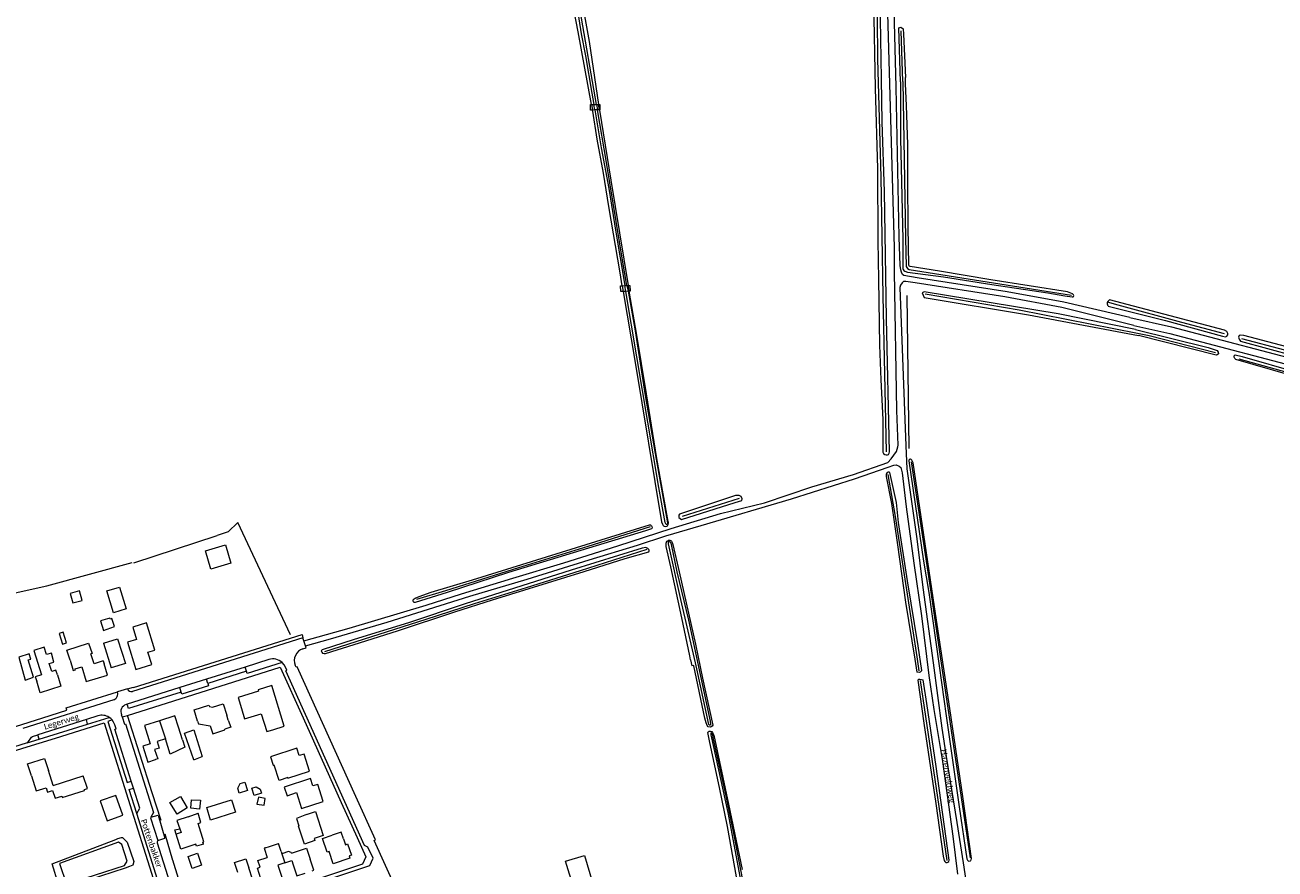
# Model space of a CAD drawing. Extents: x 177628 to 188968, y 384226 to 390673.
# Tile 200 of 256: x 184747 to 185276, y 385405 to 385762. Entities that reach past the tile are written whole.
import ezdxf

# ---------------------------------------------------------------- set-up
doc = ezdxf.new("R2010")
doc.units = 0
for name, color, linetype, lineweight in [('B01_D', 14, 'Continuous', 9), ('B01_F', 14, 'Continuous', 9), ('B01_T', 14, 'Continuous', 9), ('B02_F', 14, 'Continuous', 9), ('B02_T', 14, 'Continuous', 9), ('B04_F', 14, 'Continuous', 9), ('B07_D', 14, 'Continuous', 9), ('B11_F', 14, 'Continuous', 9), ('B11_S', 14, 'Continuous', 9), ('B14_F', 14, 'Continuous', 9), ('T01_F', 253, 'Continuous', 9), ('T02_F', 253, 'RASTER', 9), ('T02_T', 253, 'RASTER', 9), ('T04_F', 253, 'HAAG', 9), ('T04_T', 253, 'HAAG', 9), ('T07_F', 253, 'Continuous', 9), ('T09_F', 253, 'Continuous', 9), ('T22_F', 253, 'Continuous', 9), ('V00_F', 8, 'Continuous', 9), ('V00_T', 8, 'Continuous', 9), ('V06_F', 8, 'Continuous', 9), ('V06_T', 8, 'Continuous', 9), ('W00_F', 253, 'Continuous', 9), ('W01_F', 253, 'Continuous', 9), ('Z06', 7, 'Continuous', 9)]:
    doc.layers.add(name, color=color, linetype=linetype, lineweight=lineweight)
doc.styles.add('Legend', font='calibri.ttf')
doc.linetypes.add('HAAG', pattern='A,4,-1,[5,TOPOCAD.SHX,S=0.35,R=0,X=-0.35,Y=-0.35],-1', length=6)
doc.linetypes.add('RASTER', pattern='A,4,-1,[4,TOPOCAD.SHX,S=0.5,R=0,X=-0.5,Y=0],-1', length=6)

msp = doc.modelspace()

# ---------------------------------------------------------------- linework, layer by layer
at = {"layer": 'B01_D', "linetype": 'Continuous'}
for points in [[(184779.946, 385493.252), (184776.083, 385492.011), (184774.788, 385496.201)], [(184765.958, 385493.471), (184767.282, 385489.141), (184768.219, 385489.427), (184768.085, 385489.867), (184770.877, 385490.72), (184772.8, 385484.428), (184781.794, 385487.175), (184780.332, 385491.957)], [(184819.896, 385467.726), (184820.251, 385466.629), (184825.218, 385465.736), (184826.318, 385462.382), (184831.474, 385464.073), (184831.368, 385464.395)], [(184832.869, 385468.198), (184832.23, 385470.246)], [(184813.496, 385459.813), (184811.819, 385465.179)], [(184806.278, 385460.206), (184802.729, 385459.071), (184803.6, 385456.346), (184801.717, 385455.744)], [(184858, 385443.895), (184858.099, 385443.594), (184867.218, 385446.509), (184864.898, 385453.777), (184862.888, 385453.135), (184861.887, 385456.27), (184850.713, 385452.702), (184851.879, 385449.049), (184852.245, 385449.167)], [(184758.841, 385440.486), (184756.785, 385446.919)], [(184749.636, 385444.582), (184751.679, 385438.199), (184755.818, 385439.521)], [(184881.543, 385418.012), (184882.384, 385415.492), (184883.337, 385415.787), (184884.902, 385411.043), (184883.93, 385410.731), (184884.258, 385409.754), (184877.241, 385407.426), (184875.524, 385412.599), (184874.67, 385412.315), (184872.725, 385418.178), (184876.738, 385419.48)], [(184855.227, 385412.547), (184855.513, 385411.679)], [(184834.748, 385390.07), (184838.475, 385386.737), (184841.766, 385390.417), (184841.022, 385391.067), (184844.114, 385394.554), (184839.656, 385398.541), (184839.264, 385399.686), (184843.048, 385400.877), (184841.547, 385405.646)], [(184856.793, 385407.798), (184853.848, 385406.828), (184855.817, 385400.855), (184848.769, 385398.532), (184847.83, 385401.382), (184846.691, 385401.006), (184845.181, 385405.587)]]:
    msp.add_lwpolyline(points, dxfattribs=at)
at = {"layer": 'B01_F', "linetype": 'Continuous'}
for points in [[(184765.958, 385493.471), (184764.638, 385497.786)], [(184832.869, 385468.198), (184833.891, 385465.186)], [(184813.496, 385459.813), (184814.495, 385456.731)], [(184758.841, 385440.486), (184771.516, 385444.639)]]:
    msp.add_lwpolyline(points, dxfattribs=at)
at = {"layer": 'B01_T', "linetype": 'Continuous'}
for points in [[(184793.795, 385489.573), (184800.497, 385491.641), (184798.875, 385496.896), (184801.749, 385497.757), (184798.213, 385509.251), (184792.478, 385507.487), (184794.095, 385502.23), (184790.272, 385501.054), (184793.795, 385489.573)], [(184755.982, 385495.834), (184755.008, 385498.959), (184750.696, 385497.605), (184753.892, 385487.351), (184751.246, 385486.526), (184751.833, 385484.624)], [(184760.58, 385487.34), (184759.986, 385489.261), (184758.203, 385488.705), (184757.155, 385492.069)], [(184779.946, 385493.252), (184780.332, 385491.957)], [(184760.58, 385487.34), (184762.096, 385482.493), (184753.356, 385479.758), (184751.833, 385484.624)], [(184851.71, 385464.075), (184856.493, 385465.533), (184851.228, 385482.819), (184845.474, 385481.032), (184845.637, 385480.465), (184837.032, 385477.789), (184838.517, 385473.014)], [(184819.896, 385467.726), (184818.402, 385472.498), (184824.698, 385474.47), (184824.88, 385473.908), (184826.251, 385473.593), (184830.716, 385475.011), (184832.23, 385470.246)], [(184838.517, 385473.014), (184839.768, 385468.661), (184846.802, 385470.793), (184849.15, 385463.313), (184851.71, 385464.075)], [(184803.759, 385467.867), (184797.43, 385465.858), (184799.879, 385458.143)], [(184811.819, 385465.179), (184810.306, 385469.945), (184803.759, 385467.867)], [(184799.879, 385458.143), (184796.678, 385457.127), (184798.801, 385450.438), (184802.032, 385451.463)], [(184749.636, 385444.582), (184748.009, 385449.685), (184755.175, 385451.97), (184756.785, 385446.919)], [(184856.525, 385439.853), (184857.712, 385436.184), (184861.686, 385437.516), (184863.882, 385430.765), (184873.031, 385433.774), (184870.663, 385440.99), (184868.649, 385440.329), (184867.623, 385443.455), (184856.525, 385439.853)], [(184815.876, 385427.33), (184811.143, 385425.718), (184812.32, 385422.265)], [(184815.876, 385427.33), (184820.084, 385428.763)], [(184822.411, 385415.762), (184822.11, 385416.631), (184822.529, 385416.764), (184820.082, 385424.476), (184821.32, 385424.869), (184820.084, 385428.763)], [(184810.847, 385419.969), (184810.284, 385421.706), (184812.32, 385422.265)], [(184812.32, 385422.265), (184812.882, 385420.615), (184810.847, 385419.969)], [(184822.411, 385415.762), (184819.447, 385414.818), (184819.174, 385415.686), (184812.846, 385413.67), (184810.847, 385419.969)], [(184855.227, 385412.547), (184854.114, 385415.993)], [(184845.429, 385408.764), (184849.318, 385410.037)], [(184859.615, 385411.921), (184865.964, 385414.014), (184867.468, 385409.417)], [(184836.899, 385403.69), (184835.553, 385408.017), (184840.329, 385409.502), (184841.547, 385405.646)], [(184845.181, 385405.587), (184846.364, 385405.983), (184845.429, 385408.764)], [(184859.683, 385408.779), (184860.253, 385407.045)], [(184860.253, 385407.045), (184861.815, 385402.295), (184865.334, 385403.452)], [(184868.282, 385404.421), (184869.03, 385404.667), (184867.468, 385409.417)]]:
    msp.add_lwpolyline(points, dxfattribs=at)
at = {"layer": 'B02_F', "linetype": 'Continuous'}
for points in [[(184744.31, 385494.797), (184747.002, 385485), (184750.527, 385486.283)], [(184818.271, 385451.32), (184814.312, 385462.665), (184818.264, 385463.989), (184821.863, 385452.755)], [(184865.883, 385428.201), (184861.676, 385426.561)]]:
    msp.add_lwpolyline(points, dxfattribs=at)
at = {"layer": 'B02_T', "linetype": 'Continuous'}
for points in [[(184780.104, 385500.708), (184786.051, 385502.564), (184787.806, 385496.937)], [(184787.806, 385496.937), (184789.329, 385492.053), (184783.382, 385490.198)], [(184865.883, 385428.201), (184869.676, 385429.472), (184873.054, 385419.369), (184869.231, 385418.091), (184869.517, 385417.227)], [(184869.517, 385417.227), (184865.033, 385415.736), (184862.502, 385423.346), (184862.737, 385423.424)]]:
    msp.add_lwpolyline(points, dxfattribs=at)
at = {"layer": 'B04_F', "linetype": 'Continuous'}
for points in [[(184986.908, 385726.094), (184986.028, 385726.086), (184986.008, 385728.452), (184986.476, 385728.456)], [(184986.476, 385728.456), (184987.398, 385728.464)], [(184987.398, 385728.464), (184988.525, 385728.473)], [(184988.525, 385728.473), (184989.437, 385728.481)], [(184989.437, 385728.481), (184989.934, 385728.486), (184989.954, 385726.12), (184989.784, 385726.118)], [(184987.807, 385726.101), (184986.908, 385726.094)], [(184988.932, 385726.111), (184987.807, 385726.101)], [(184989.784, 385726.118), (184988.932, 385726.111)], [(184999.891, 385649.395), (184998.813, 385649.359), (184998.732, 385651.787), (184999.485, 385651.812)], [(184999.485, 385651.812), (185000.548, 385651.847)], [(185000.955, 385649.43), (184999.891, 385649.395)], [(185000.548, 385651.847), (185001.471, 385651.877)], [(185001.901, 385649.461), (185000.955, 385649.43)], [(185001.471, 385651.877), (185002.031, 385651.896)], [(185002.441, 385649.479), (185001.901, 385649.461)], [(185002.031, 385651.896), (185002.732, 385651.919), (185002.813, 385649.492), (185002.441, 385649.479)]]:
    msp.add_lwpolyline(points, dxfattribs=at)
at = {"layer": 'B07_D', "linetype": 'Continuous'}
for points in [[(184803.759, 385467.867), (184806.278, 385460.206)], [(184855.513, 385411.679), (184856.793, 385407.798)]]:
    msp.add_lwpolyline(points, dxfattribs=at)
at = {"layer": 'B11_F', "linetype": 'Continuous'}
for points in [[(184850.31, 385414.746), (184854.114, 385415.993)], [(184848.479, 385414.195), (184850.31, 385414.746)]]:
    msp.add_lwpolyline(points, dxfattribs=at)
at = {"layer": 'B11_S', "linetype": 'Continuous'}
for points in [[(184764.638, 385497.786), (184773.802, 385500.686), (184775.281, 385496.366), (184774.788, 385496.201)], [(184757.155, 385492.069), (184759.114, 385492.596), (184758.091, 385496.401), (184755.982, 385495.834)], [(184833.891, 385465.186), (184831.368, 385464.395)], [(184814.495, 385456.731), (184808.314, 385453.825), (184806.278, 385460.206)], [(184801.717, 385455.744), (184803.099, 385451.83), (184802.142, 385451.501)], [(184802.142, 385451.501), (184802.032, 385451.463)], [(184858, 385443.895), (184854.335, 385442.692), (184852.245, 385449.167)], [(184755.818, 385439.521), (184756.384, 385437.696), (184758.477, 385438.437), (184759.621, 385435.099), (184762.412, 385435.977), (184762.612, 385435.477), (184772.106, 385438.446), (184772.05, 385438.792), (184773.337, 385439.2), (184771.516, 385444.639)], [(184881.543, 385418.012), (184880.666, 385420.754), (184876.738, 385419.48)], [(184848.479, 385414.195), (184848.008, 385414.058), (184849.318, 385410.037)], [(184859.615, 385411.921), (184859.526, 385412.173), (184858.381, 385412.641), (184855.513, 385411.679)], [(184856.793, 385407.798), (184859.683, 385408.779)]]:
    msp.add_lwpolyline(points, dxfattribs=at)
at = {"layer": 'B14_F', "linetype": 'Continuous'}
for points in [[(184825.531, 385532.017), (184823.249, 385539.756), (184831.668, 385542.239), (184833.95, 385534.5), (184825.531, 385532.017)], [(184769.925, 385522.878), (184765.982, 385521.74), (184767.158, 385517.679), (184771.135, 385518.8), (184769.925, 385522.878)], [(184781.502, 385522.813), (184786.851, 385524.416), (184789.618, 385515.187), (184784.269, 385513.583), (184781.502, 385522.813)], [(184783.66, 385511.061), (184782.878, 385510.847), (184782.79, 385511.314), (184778.844, 385510.07), (184780.061, 385506.044), (184784.699, 385507.76), (184783.66, 385511.061)], [(184763.04, 385505.312), (184761.325, 385504.77), (184762.709, 385500.333), (184764.416, 385500.85), (184763.04, 385505.312)], [(184780.104, 385500.708), (184783.382, 385490.198)], [(184750.527, 385486.283), (184748.235, 385493.667), (184749.341, 385493.98), (184748.707, 385496.155), (184744.31, 385494.797)], [(184818.271, 385451.32), (184821.863, 385452.755)], [(184837.503, 385437.262), (184836.87, 385439.322), (184837.892, 385441.35), (184839.874, 385441.996), (184841.033, 385438.474), (184837.503, 385437.262)], [(184781.633, 385425.627), (184788.299, 385427.964), (184785.365, 385436.332), (184778.699, 385433.995), (184781.633, 385425.627)], [(184842.867, 385439.357), (184844.621, 385439.958), (184846.345, 385439.001), (184846.877, 385437.236), (184843.827, 385436.272), (184842.867, 385439.357)], [(184815.516, 385431.017), (184811.199, 385428.4), (184808.199, 385433.277), (184812.602, 385435.865), (184815.516, 385431.017)], [(184816.957, 385430.915), (184817.238, 385434.467), (184821.058, 385434.285), (184820.695, 385430.574), (184816.957, 385430.915)], [(184825.413, 385425.899), (184823.742, 385431.232), (184834.198, 385434.509), (184835.869, 385429.176), (184825.413, 385425.899)], [(184848.067, 385432.245), (184848.488, 385434.978), (184845.629, 385435.533), (184844.913, 385432.695), (184848.067, 385432.245)], [(184861.676, 385426.561), (184862.737, 385423.424)], [(184821.558, 385406.795), (184817.628, 385405.458), (184815.893, 385410.571), (184819.823, 385411.908), (184821.558, 385406.795)], [(184975.527, 385408.511), (184983.492, 385410.887), (184986.886, 385399.509), (184978.922, 385397.133), (184975.527, 385408.511)]]:
    msp.add_lwpolyline(points, dxfattribs=at)
at = {"layer": 'T01_F', "linetype": 'Continuous'}
msp.add_lwpolyline([(184818.155, 385390.112), (184815.45, 385389.324), (184809.39, 385408.917)], dxfattribs=at)
at = {"layer": 'T02_F', "linetype": 'RASTER'}
for points in [[(184859.158, 385504.278), (184836.931, 385551.659), (184832.785, 385547.721), (184828.128, 385546.22)], [(184792.876, 385534.594), (184828.128, 385546.22)], [(184720.474, 385521.689), (184738.864, 385521.094), (184756.078, 385524.872), (184792.179, 385534.766)]]:
    msp.add_lwpolyline(points, dxfattribs=at)
at = {"layer": 'T02_T', "linetype": 'RASTER'}
msp.add_lwpolyline([(184880.667, 385433.317), (184887.296, 385418.553)], dxfattribs=at)
at = {"layer": 'T04_F', "linetype": 'HAAG'}
for points in [[(184804.427, 385425.693), (184800.699, 385437.414), (184790.184, 385470.163)], [(184806.048, 385420.147), (184809.236, 385408.93), (184809.39, 385408.917)]]:
    msp.add_lwpolyline(points, dxfattribs=at)
at = {"layer": 'T04_T', "linetype": 'HAAG'}
for points in [[(184754.448, 385469.093), (184764.653, 385472.312), (184764.34, 385473.314)], [(184864.492, 385469.145), (184868.88, 385459.427)], [(184759.726, 385460.537), (184780.332, 385466.99), (184792.124, 385429.877), (184799.589, 385406.201)]]:
    msp.add_lwpolyline(points, dxfattribs=at)
at = {"layer": 'T07_F', "linetype": 'Continuous'}
for points in [[(185107.073, 385783.18), (185107.381, 385747.584), (185108.884, 385697.763), (185109.662, 385647.518), (185111.102, 385581.548)], [(185118.138, 385738.087), (185117.356, 385759.507)], [(185118.138, 385738.087), (185119.298, 385671.859), (185119.547, 385660.002), (185120.07, 385659.093), (185120.851, 385658.706), (185189.382, 385647.808)], [(185120.745, 385583.009), (185119.942, 385647.641)], [(185217.366, 385631.611), (185167.296, 385641.421), (185127.617, 385648.178)], [(185254.154, 385631.404), (185236.133, 385636.311), (185209.229, 385643.526), (185204.737, 385644.815)], [(185250.28, 385623.465), (185222.352, 385630.604), (185217.366, 385631.611)], [(185387.4, 385599.196), (185358.795, 385605.195), (185315.992, 385614.968), (185261.471, 385629.411)], [(185288.263, 385613.044), (185260.322, 385620.826)], [(185121.614, 385577.288), (185129.852, 385523.266), (185134.701, 385489.341), (185146.588, 385410.001)], [(185111.838, 385571.957), (185114.847, 385554.251), (185124.011, 385494.93), (185124.878, 385489.028)], [(185024.939, 385554.326), (185048.988, 385561.951)], [(185011.26, 385549.923), (184984.96, 385541.612), (184955.656, 385532.556), (184924.665, 385522.841), (184912.496, 385519.109)], [(184873.683, 385497.167), (184916.606, 385510.831), (184937.031, 385517.477), (184958.953, 385524.237), (184981.751, 385531.39), (185010.006, 385540.43)], [(185125.487, 385484.882), (185136.659, 385408.825)]]:
    msp.add_lwpolyline(points, dxfattribs=at)
at = {"layer": 'T09_F', "linetype": 'Continuous'}
for points in [[(184980.867, 385759.098), (184979.005, 385768.637), (184979.302, 385769.828), (184979.933, 385770.355), (184980.815, 385770.64), (184981.858, 385770.573), (184982.23, 385770.376), (184982.506, 385770.018), (184982.951, 385768.977), (184985.526, 385755.102), (184989.437, 385728.481)], [(185105.67, 385772.201), (185106.453, 385735.376), (185107.407, 385701.17), (185107.568, 385670.76), (185107.885, 385654.498), (185108.203, 385626.668), (185108.777, 385612.025), (185109.679, 385595.239)], [(185109.679, 385595.239), (185109.635, 385581.503), (185109.938, 385580.87), (185110.496, 385580.431), (185111.022, 385580.279), (185111.68, 385580.307), (185112.076, 385580.506), (185112.376, 385580.962), (185112.527, 385581.615), (185111.172, 385637.97), (185110.299, 385691.685), (185109.407, 385721.004), (185109.031, 385739.288), (185108.558, 385773.241)], [(184986.476, 385728.456), (184980.867, 385759.098)], [(185117.107, 385737.983), (185116.499, 385760.777), (185117.337, 385761.157), (185118.297, 385760.44), (185118.474, 385758.214), (185119.193, 385739.884)], [(185117.107, 385737.983), (185117.195, 385714.042), (185118.139, 385671.339), (185118.078, 385659.035), (185118.22, 385658.722), (185118.599, 385658.192), (185118.971, 385657.931), (185120.131, 385657.507), (185135.352, 385655.536), (185155.721, 385652.285), (185179.399, 385648.763), (185186.671, 385647.591), (185189.783, 385647.045), (185190.186, 385647.104), (185190.339, 385647.213), (185190.395, 385647.61), (185190.272, 385647.949), (185189.868, 385648.369), (185187.69, 385649.194), (185155.382, 385654.357), (185133.68, 385658.026), (185121.21, 385659.91), (185120.986, 385660.005), (185120.626, 385660.464), (185120.366, 385676.772), (185120.251, 385695.62), (185120.217, 385711.544), (185119.707, 385728.03), (185119.285, 385737.159), (185119.193, 385739.884)], [(184986.476, 385728.456), (184986.908, 385726.094)], [(184989.784, 385726.118), (184989.437, 385728.481)], [(184999.485, 385651.812), (184998.569, 385657.263), (184993.81, 385685.289), (184991.562, 385699.441), (184988.864, 385713.782), (184986.994, 385725.625), (184986.908, 385726.094)], [(184989.784, 385726.118), (184989.795, 385726.044), (184994.624, 385696.418), (185002.031, 385651.896)], [(184999.485, 385651.812), (184999.891, 385649.395)], [(184999.891, 385649.395), (185004.942, 385619.332), (185016.046, 385552.03), (185016.453, 385551.034), (185016.736, 385550.472), (185016.935, 385550.268), (185017.204, 385550.147), (185017.96, 385550.015), (185018.279, 385550.144), (185018.573, 385550.324), (185018.852, 385550.882), (185018.997, 385551.516), (185019.016, 385551.765), (185018.874, 385552.11), (185016.736, 385563.882), (185014.075, 385578.819), (185009.779, 385606.053), (185005.639, 385630.915), (185002.441, 385649.479)], [(185002.441, 385649.479), (185002.206, 385650.845), (185002.031, 385651.896)], [(185216.526, 385633.356), (185183.831, 385639.882), (185127.177, 385649.164), (185126.297, 385648.764), (185127.097, 385646.764), (185171.268, 385639.482), (185217.802, 385630.704)], [(185205.006, 385643.178), (185229.252, 385637.035)], [(185229.252, 385637.035), (185253.27, 385630.42), (185254.511, 385630.224), (185255.123, 385630.444), (185255.568, 385631.014), (185255.493, 385631.624), (185255.075, 385632.5), (185254.129, 385632.981), (185205.53, 385645.799)], [(185216.526, 385633.356), (185247.178, 385625.735), (185250.985, 385624.426), (185251.496, 385623.726), (185251.553, 385622.987), (185251.071, 385622.639), (185250.664, 385622.504), (185217.802, 385630.704)], [(185356.565, 385604.608), (185387.86, 385598.523), (185388.238, 385598.631), (185388.619, 385598.885), (185388.605, 385599.667), (185388.093, 385600.139), (185331.759, 385612.424), (185262.338, 385630.801), (185261.067, 385630.911), (185260.368, 385630.722), (185260.038, 385630.062), (185260.341, 385629.275), (185260.962, 385628.424), (185283.801, 385622.178), (185322.145, 385612.285), (185356.565, 385604.608)], [(185285.229, 385615.17), (185289.526, 385613.328), (185289.803, 385612.871), (185289.552, 385612.161), (185289.191, 385611.93), (185258.912, 385620.66), (185258.468, 385621.097), (185258.193, 385621.673), (185258.179, 385622.197), (185258.687, 385622.616), (185261.577, 385621.871), (185285.229, 385615.17)], [(185133.556, 385491.167), (185136.494, 385469.929), (185141.896, 385431.476), (185145.131, 385409.555), (185145.415, 385408.929), (185145.736, 385408.61), (185146.088, 385408.515), (185146.688, 385408.722), (185146.944, 385408.883), (185147.071, 385409.043), (185147.133, 385409.683), (185143.506, 385435.909), (185137.993, 385473.088), (185131.456, 385516.08), (185122.524, 385576.946), (185121.957, 385578.07), (185121.694, 385578.37), (185121.309, 385578.497), (185121.079, 385578.413), (185120.677, 385578.034), (185120.601, 385577.771), (185126.81, 385535.335), (185129.094, 385522.131), (185133.556, 385491.167)], [(185126.139, 385489.206), (185124.551, 385499.556), (185120.069, 385527.097), (185116.32, 385551.659), (185115.389, 385560.114), (185112.685, 385572.785), (185112.39, 385573.021), (185111.923, 385573.026), (185111.508, 385572.801), (185111.132, 385572.179), (185111.046, 385571.11), (185113.273, 385559.735), (185115.885, 385542.291), (185119.281, 385517.983), (185123.265, 385493.972), (185124.039, 385488.389)], [(185024.593, 385552.949), (185047.24, 385560.198), (185050.045, 385561.043), (185050.139, 385561.742), (185049.692, 385562.716), (185048.903, 385563.059), (185047.39, 385563.066), (185023.724, 385555.235), (185023.382, 385554.74), (185023.423, 385553.814), (185024.593, 385552.949)], [(185005.083, 385548.827), (185011.014, 385550.696), (185011.366, 385550.697), (185011.802, 385550.34), (185012.079, 385549.727), (185012.011, 385549.196), (185011.775, 385548.997), (185009.327, 385548.131), (184951.376, 385530.526), (184925.378, 385522.095), (184911.86, 385517.827), (184911.38, 385517.921), (184911.097, 385518.387), (184911.082, 385519.053), (184911.42, 385519.399), (184911.867, 385519.689), (184913.572, 385520.437), (184918.678, 385522.29), (184936.076, 385527.506), (185005.083, 385548.827)], [(185028.259, 385493.683), (185028.043, 385495.289), (185024.699, 385511.451), (185020.013, 385532.914), (185018.059, 385541.494), (185017.992, 385542.261), (185018.002, 385543.003), (185018.129, 385543.452), (185018.352, 385543.804), (185018.69, 385544.023), (185019.048, 385544.203), (185019.393, 385544.281), (185019.591, 385544.269), (185019.976, 385544.142), (185020.258, 385543.868), (185020.535, 385543.319), (185020.922, 385542.425), (185023.604, 385530.783), (185030.399, 385500.211), (185033.391, 385485.889), (185037.738, 385466.051), (185037.49, 385465.59), (185036.852, 385465.139), (185035.796, 385465.328), (185035.34, 385465.851), (185034.92, 385467.033), (185034.421, 385468.944), (185029.784, 385491.072), (185029.541, 385491.269), (185028.841, 385491.069)], [(185000.691, 385536.47), (185010.682, 385539.344), (185010.866, 385539.678), (185010.839, 385539.985), (185010.678, 385540.304), (185010.274, 385540.757), (185009.454, 385541.113), (185007.931, 385540.922), (184977.906, 385531.55), (184932.989, 385517.329), (184909.094, 385509.269), (184886.104, 385502.211), (184872.568, 385497.821), (184872.268, 385497.654), (184872.211, 385497.481), (184872.25, 385497.213), (184872.385, 385496.944), (184872.732, 385496.51), (184873.398, 385496.27), (184873.91, 385496.271), (184886.06, 385500.17), (184904.403, 385505.895), (184928.687, 385514.006), (184944.608, 385519.038), (184983.397, 385531.05), (185000.691, 385536.47)], [(185028.259, 385493.683), (185028.841, 385491.069)], [(185126.139, 385489.206), (185125.829, 385488.79), (185125.399, 385488.429), (185124.981, 385488.31), (185124.039, 385488.389)], [(185124.499, 385485.078), (185124.918, 385485.505), (185125.38, 385485.513), (185126.764, 385485.131)], [(185124.499, 385485.078), (185127.016, 385466.928), (185132.135, 385432.85), (185135.159, 385410.647), (185135.671, 385408.742), (185135.871, 385408.346), (185136.352, 385407.995), (185136.896, 385407.965), (185137.183, 385408.094), (185137.515, 385408.326), (185137.699, 385408.883), (185132.248, 385448.577), (185128.3, 385475.122), (185126.764, 385485.131)], [(185036.458, 385458.644), (185035.644, 385462.96), (185035.848, 385463.223), (185036.224, 385463.429), (185036.768, 385463.527), (185037.293, 385463.375), (185037.678, 385462.993), (185038.13, 385461.842), (185044.409, 385432.612), (185050.158, 385404.973)], [(185049.153, 385393.971), (185043.936, 385423.128), (185040.553, 385439.72), (185036.458, 385458.644)], [(184785.287, 385417.689), (184786.195, 385418.178), (184787.667, 385418.526), (184788.091, 385418.565), (184790.134, 385416.507), (184792.939, 385408.357), (184792.494, 385406.877), (184791.061, 385406.228), (184789.313, 385405.51), (184768.459, 385398.777), (184763.683, 385397.06), (184761.026, 385398.607), (184758.44, 385407.461), (184785.287, 385417.689)]]:
    msp.add_lwpolyline(points, dxfattribs=at)
at = {"layer": 'T09_F', "linetype": 'Continuous', "extrusion": (0, 0, -1)}
for centre, radius, start, end in [((-185206.435, 385644.253), 1.789, 323.04187, 18.29467), ((-185206.436, 385644.257), 1.788, 18.17543, 59.55486)]:
    msp.add_arc(centre, radius, start, end, dxfattribs=at)
at = {"layer": 'T22_F', "linetype": 'Continuous'}
msp.add_lwpolyline([(184803.172, 385427.92), (184806.083, 385418.254)], dxfattribs=at)
at = {"layer": 'V00_F', "linetype": 'Continuous'}
for points in [[(184864.074, 385504.334), (184864.39, 385502.968)], [(184840.596, 385488.818), (184840.007, 385490.613)], [(184824.242, 385483.661), (184823.651, 385485.456)], [(184812.872, 385480.029), (184812.313, 385481.881)], [(184773.362, 385466.46), (184772.848, 385468.429)], [(184773.362, 385466.46), (184782.512, 385469.32)], [(184783.726, 385468.258), (184781.96, 385467.562), (184790.036, 385441.78), (184791.848, 385442.336)], [(184752.936, 385460.076), (184773.362, 385466.46)], [(184794.121, 385428.741), (184790.945, 385438.879), (184792.783, 385439.383)], [(184800.11, 385427.065), (184803.172, 385427.92)], [(184803.018, 385417.209), (184806.083, 385418.254)]]:
    msp.add_lwpolyline(points, dxfattribs=at)
at = {"layer": 'V00_T', "linetype": 'Continuous'}
for points in [[(184790.221, 385481.382), (184792.741, 385482.158), (184792.845, 385481.891), (184864.074, 385504.334)], [(184864.39, 385502.968), (184792.394, 385480.268)], [(184864.387, 385498.31), (184865.779, 385498.74), (184865.517, 385499.537)], [(184865.517, 385499.537), (184864.39, 385502.968)], [(184790.184, 385470.163), (184854.826, 385490.554), (184864.492, 385469.145)], [(184814.022, 385374.291), (184814.693, 385372.058), (184822.719, 385370.411), (184833.948, 385373.988), (184850.661, 385392.732), (184892.749, 385406.673), (184894.065, 385409.774), (184891.919, 385414.497), (184890.535, 385415.153), (184857.242, 385489.059), (184857.685, 385489.279), (184857.117, 385490.56)], [(184840.007, 385490.613), (184823.651, 385485.456)], [(184850.013, 385493.768), (184840.007, 385490.613)], [(184855.653, 385492.485), (184840.899, 385487.895), (184840.596, 385488.818)], [(184857.117, 385490.56), (184856.486, 385491.599), (184855.653, 385492.485)], [(184968.345, 385255.503), (184944.064, 385309.234), (184943.51, 385308.972), (184931.983, 385334.52), (184932.536, 385334.775), (184905.45, 385394.78), (184904.896, 385394.536), (184894.538, 385417.323), (184895.104, 385417.571), (184886.754, 385435.838), (184862.031, 385490.718), (184861.542, 385490.525), (184861.185, 385491.346)], [(184823.651, 385485.456), (184812.313, 385481.881)], [(184824.242, 385483.661), (184824.529, 385482.671), (184813.196, 385479.089), (184812.872, 385480.029)], [(184840.596, 385488.818), (184824.242, 385483.661)], [(184764.34, 385473.314), (184785.989, 385480.07)], [(184790.221, 385481.382), (184785.989, 385480.07)], [(184812.313, 385481.881), (184789.646, 385474.734)], [(184812.872, 385480.029), (184790.653, 385473.085), (184790.232, 385474.452)], [(184784.438, 385476.741), (184745.976, 385464.583)], [(184790.232, 385474.452), (184789.994, 385474.708), (184789.646, 385474.734)], [(184659.233, 385438.455), (184661.882, 385439.732), (184667.544, 385441.683), (184754.448, 385469.093)], [(184772.848, 385468.429), (184752.346, 385461.953)], [(184777.726, 385469.97), (184772.848, 385468.429)], [(184783.726, 385468.258), (184783.157, 385468.832), (184782.512, 385469.32)], [(184784.842, 385466.23), (184784.389, 385467.302), (184783.726, 385468.258)], [(184788.023, 385469.481), (184787.724, 385470.43)], [(184788.023, 385469.481), (184790.184, 385470.163)], [(184788.023, 385469.481), (184788.994, 385466.401), (184789.461, 385466.521), (184801.302, 385429.076), (184800.11, 385427.065)], [(184791.848, 385442.336), (184784.891, 385464.307), (184785.384, 385464.457), (184784.842, 385466.23)], [(184697.161, 385440.805), (184746.02, 385456.244), (184759.726, 385460.537)], [(184747.794, 385458.563), (184712.387, 385447.391)], [(184747.794, 385458.563), (184748.14, 385458.736), (184749.66, 385460.981), (184750.014, 385461.216), (184752.346, 385461.953)], [(184747.794, 385458.563), (184752.936, 385460.076)], [(184752.936, 385460.076), (184752.346, 385461.953)], [(184868.88, 385459.427), (184880.667, 385433.317)], [(184792.783, 385439.383), (184791.848, 385442.336)], [(184794.121, 385428.741), (184795.45, 385430.961), (184792.783, 385439.383)], [(184806.39, 385371.339), (184807.637, 385371.752), (184809.449, 385380.064), (184794.121, 385428.741)], [(184800.11, 385427.065), (184799.994, 385426.869), (184803.018, 385417.209)], [(184803.018, 385417.209), (184802.766, 385416.743), (184802.796, 385416.214)], [(184802.796, 385416.214), (184813.998, 385380.66), (184814.061, 385380.291), (184814.017, 385379.919), (184813.407, 385376.979), (184813.382, 385376.594), (184813.45, 385376.214), (184814.022, 385374.291)], [(184887.296, 385418.553), (184890.974, 385410.362), (184889.679, 385407.317), (184849.762, 385394.079), (184835.811, 385378.444)], [(184799.589, 385406.201), (184807.207, 385381.937), (184805.59, 385374.592), (184792.976, 385370.415)]]:
    msp.add_lwpolyline(points, dxfattribs=at)
for centre, radius, start, end in [((184865.907, 385493.393), 5.147, 107.17773, 203.43697), ((184851.722, 385488.241), 5.785, 47.18762, 107.18102), ((184783.582, 385479.165), 2.571, 289.4391, 20.59874), ((184791.944, 385482.067), 1.854, 201.68109, 284.03454), ((184790.537, 385471.755), 3.11, 106.65585, 205.21677), ((184779.43, 385464.571), 5.661, 57.01436, 107.51728)]:
    msp.add_arc(centre, radius, start, end, dxfattribs=at)
at = {"layer": 'V06_F', "linetype": 'Continuous'}
for points in [[(184864.8, 385501.719), (184883.925, 385507.1), (184916.534, 385516.782), (184931.483, 385521.548), (184953.214, 385528.147), (184974.817, 385534.651), (184997.583, 385541.804), (185020.195, 385549.236), (185040.993, 385555.525), (185059.602, 385560.022), (185079.662, 385566.756), (185097.194, 385572.024), (185111.72, 385577.121), (185113.205, 385578.655), (185115.396, 385581.746), (185116.074, 385583.642), (185116.11, 385584.365), (185115.612, 385599.111), (185114.612, 385657.627), (185114.577, 385667.959), (185111.287, 385781.82)], [(185215.752, 385634.966), (185185.319, 385642.65), (185161.292, 385647.086), (185123.3, 385653.004), (185119.33, 385653.654), (185118.383, 385653.561), (185117.86, 385652.999), (185117.185, 385652.082), (185116.907, 385650.991), (185119.322, 385584.082), (185119.828, 385574.372), (185124.03, 385544.782), (185126.575, 385524.164), (185130.931, 385492.393), (185134.62, 385464.773), (185136.42, 385452.847), (185140.91, 385424.941), (185143.575, 385407.806)], [(185214.097, 385638.407), (185231.73, 385634.488), (185293.964, 385618.124), (185347.353, 385605.18), (185383.116, 385597.759), (185410.081, 385589.2), (185411.448, 385588.685), (185412.012, 385588.749)], [(185215.752, 385634.966), (185231.022, 385631.572), (185293.23, 385615.216), (185346.695, 385602.252), (185382.388, 385594.847), (185409.042, 385587.135), (185409.222, 385587.036), (185410.196, 385586.253), (185410.507, 385585.876)], [(184865.517, 385499.537), (184876.11, 385502.486), (184900.065, 385509.63), (184934.974, 385520.504), (184959.224, 385527.7), (184985.511, 385535.972), (185005.964, 385542.119), (185017.915, 385546.063), (185032.865, 385550.381), (185070.991, 385561.674), (185097.661, 385570.107), (185111.982, 385575.133), (185114.327, 385576.011), (185115.364, 385576.021), (185116.626, 385575.52), (185117.223, 385574.908), (185117.791, 385572.711), (185119.53, 385558.334), (185122.711, 385534.506), (185125.983, 385512.224), (185129.07, 385486.975), (185131.273, 385472.609), (185134.873, 385450.68), (185139.292, 385419.038), (185141.259, 385403.03)], [(185143.575, 385407.806), (185144.304, 385403.116), (185146.639, 385387.29)]]:
    msp.add_lwpolyline(points, dxfattribs=at)
at = {"layer": 'V06_T', "linetype": 'Continuous'}
msp.add_lwpolyline([(185214.097, 385638.407), (185186.207, 385644.829), (185162.18, 385649.265), (185124.188, 385655.183), (185118.606, 385656.117), (185118.003, 385656.486), (185117.52, 385657.477), (185117.241, 385658.57), (185116.992, 385660.367), (185116.593, 385672.31), (185115.236, 385735.699), (185112.347, 385850.404)], dxfattribs=at)
at = {"layer": 'W00_F', "linetype": 'Continuous'}
msp.add_lwpolyline([(184787.802, 385415.511), (184786.371, 385416.538), (184761.443, 385407.475), (184764.513, 385398.812), (184789.017, 385406.745), (184790.125, 385408.52), (184787.802, 385415.511)], dxfattribs=at)
at = {"layer": 'W01_F', "linetype": 'Continuous'}
for points in [[(184988.525, 385728.473), (184981.674, 385768.205), (184981.512, 385768.94), (184981.351, 385769.26), (184981.068, 385769.534), (184980.8, 385769.495), (184980.557, 385769.372), (184980.424, 385769.097), (184982.136, 385758.328)], [(184982.136, 385758.328), (184983.908, 385749.031), (184986.572, 385733.231), (184987.398, 385728.464)], [(184987.807, 385726.101), (184987.398, 385728.464)], [(184988.525, 385728.473), (184988.932, 385726.111)], [(184987.807, 385726.101), (184990.579, 385710.097), (184993.842, 385692.884), (184996.739, 385674.461), (185000.548, 385651.847)], [(185001.471, 385651.877), (184999.705, 385661.81), (184992.756, 385703.936), (184988.932, 385726.111)], [(185000.955, 385649.43), (185000.548, 385651.847)], [(185001.901, 385649.461), (185004.864, 385632.8), (185009.087, 385606.281), (185013.332, 385580.832), (185018.601, 385551.508), (185018.576, 385551.112), (185018.455, 385551.002), (185018.193, 385550.886), (185018.046, 385550.924), (185017.86, 385551.103), (185017.583, 385551.652), (185014.935, 385566.435), (185000.955, 385649.43)], [(185001.471, 385651.877), (185001.901, 385649.461)], [(185030.405, 385492.349), (185024.199, 385519.115), (185019.007, 385542.725), (185019.068, 385543.653), (185019.266, 385543.737), (185019.657, 385543.597), (185019.96, 385543.029), (185020.147, 385542.403), (185022.611, 385530.875), (185027.434, 385510.348), (185036.689, 385467.781), (185036.834, 385466.381), (185036.765, 385466.105), (185036.535, 385465.989), (185036.266, 385466.014), (185036.041, 385466.269), (185030.978, 385489.88), (185030.405, 385492.349)], [(185056.514, 385358.91), (185058.662, 385346.07), (185059.974, 385337.875), (185060.223, 385337.619), (185060.802, 385337.884), (185060.823, 385338.291), (185059.37, 385345.686), (185059.155, 385347.825), (185057.195, 385359.814), (185051.974, 385390.123), (185050.376, 385401.173), (185046.996, 385418.775), (185043.599, 385435.456), (185038.071, 385460.147), (185037.772, 385461.694), (185037.552, 385462.288), (185037.308, 385462.678), (185037.09, 385462.792), (185036.892, 385462.612), (185036.913, 385461.934), (185044.113, 385429.13), (185049.619, 385399.75), (185056.514, 385358.91)]]:
    msp.add_lwpolyline(points, dxfattribs=at)

# ---------------------------------------------------------------- texts
at = {"layer": 'Z06', "linetype": 'Continuous', "style": 'Legend'}
for s, rotation, p in [('Legerweg', 17.27542, (184755.362, 385464.074)), ('Hazenveldweg', 279.0948, (185134.145, 385455.654)), ('Pottenbakker', 288.67058, (184795.796, 385425.801))]:
    msp.add_text(s, height=2.5, rotation=rotation, dxfattribs=at).set_placement(p)

doc.saveas('drawing.dxf')
